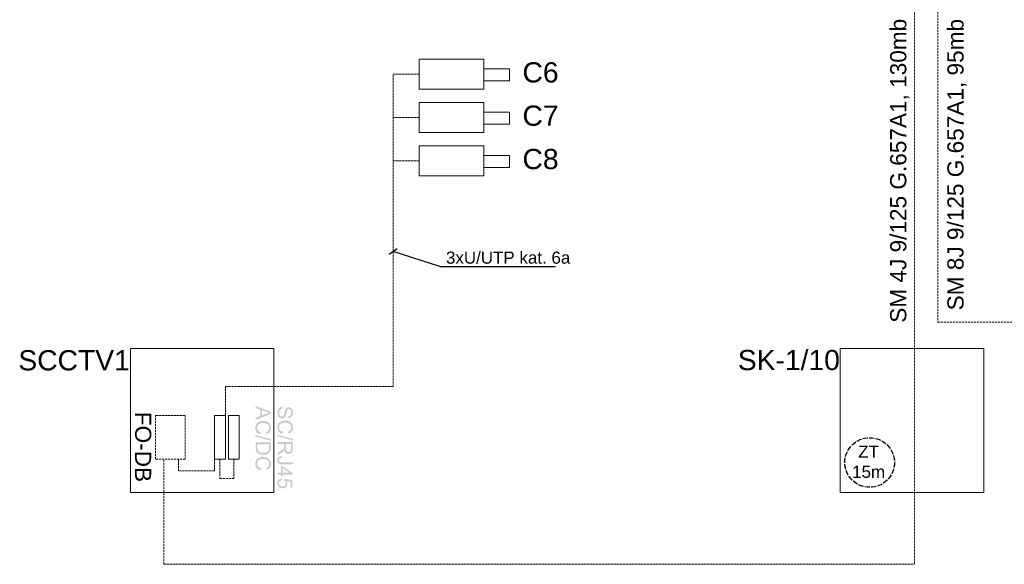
# Model space of a CAD drawing. Header units: millimetres. Extents: x -91 to 1961, y -1152 to 358.
# Tile 249 of 256: x 1578 to 1700, y -11 to 57. Entities that reach past the tile are written whole.
import ezdxf

# ---------------------------------------------------------------- set-up
doc = ezdxf.new("R2010")
doc.units = ezdxf.units.MM
doc.header["$MEASUREMENT"] = 0
doc.linetypes.add('PT LAP Jeżowe - Schematy Strukturalny CCTV (1)$0$PDF_IMPORT', pattern=[1, 0.8, -0.2])
doc.layers.get('0').update_dxf_attribs({"linetype": 'CONTINUOUS'})
doc.layers.add('PT LAP Jeżowe - Schematy Strukturalny CCTV (1)$0$PDF_Geomertry', color=7, linetype='CONTINUOUS')
doc.layers.add('PT LAP Jeżowe - Schematy Strukturalny CCTV (1)$0$PDF_Solid Fills', color=7, linetype='CONTINUOUS')
doc.styles.add('PT LAP Jeżowe - Schematy Strukturalny CCTV (1)$0$Standard', font='arial.ttf')

# ---------------------------------------------------------------- blocks, each defined once
blk = doc.blocks.new('PT LAP Jeżowe - Schematy Strukturalny CCTV (1)')
at = {"layer": 'PT LAP Jeżowe - Schematy Strukturalny CCTV (1)$0$PDF_Solid Fills', "transparency": 33554559}
h = blk.add_hatch(color=5, dxfattribs=at)
h.paths.add_polyline_path([(495.93, 57.91), (497.78, 57.2), (497.78, 56.94), (495.93, 56.18), (495.93, 56.46), (496.49, 56.67), (496.49, 57.45), (495.93, 57.65)])
edge = h.paths.add_edge_path(flags=0)
edge.add_line((496.69, 57.38), (496.69, 56.75))
edge.add_line((496.69, 56.75), (497.2, 56.94))
edge.add_spline(control_points=[(497.2, 56.94), (497.36, 57), (497.49, 57.04), (497.59, 57.07), (497.47, 57.1), (497.35, 57.13), (497.23, 57.17)], knot_values=[0, 0, 0, 0, 1, 1, 1, 2, 2, 2, 2], weights=[1, 1, 1, 1, 1, 1, 1], degree=3, periodic=0)
edge.add_line((497.23, 57.17), (496.69, 57.38))
h = blk.add_hatch(color=14, dxfattribs=at)
edge = h.paths.add_edge_path(flags=0)
edge.add_line((499.26, 57.83), (499.28, 57.6))
edge.add_spline(control_points=[(499.28, 57.6), (499.19, 57.59), (499.11, 57.57), (499.05, 57.52), (498.99, 57.49), (498.94, 57.42), (498.9, 57.34), (498.87, 57.26), (498.85, 57.16), (498.85, 57.06), (498.85, 56.96), (498.86, 56.88), (498.89, 56.81), (498.92, 56.74), (498.95, 56.68), (499, 56.65), (499.05, 56.61), (499.1, 56.6), (499.16, 56.6), (499.22, 56.6), (499.27, 56.61), (499.31, 56.65), (499.35, 56.68), (499.39, 56.74), (499.42, 56.81), (499.44, 56.86), (499.47, 56.97), (499.51, 57.14), (499.55, 57.31), (499.59, 57.43), (499.62, 57.5), (499.67, 57.59), (499.73, 57.65), (499.8, 57.7), (499.86, 57.74), (499.94, 57.76), (500.02, 57.76), (500.12, 57.76), (500.2, 57.73), (500.28, 57.68), (500.37, 57.63), (500.43, 57.55), (500.47, 57.45), (500.51, 57.35), (500.53, 57.24), (500.53, 57.11), (500.53, 56.97), (500.51, 56.85), (500.47, 56.75), (500.42, 56.64), (500.36, 56.56), (500.27, 56.51), (500.19, 56.45), (500.09, 56.42), (499.98, 56.42)], knot_values=[0, 0, 0, 0, 1, 1, 1, 2, 2, 2, 3, 3, 3, 4, 4, 4, 5, 5, 5, 6, 6, 6, 7, 7, 7, 8, 8, 8, 9, 9, 9, 10, 10, 10, 11, 11, 11, 12, 12, 12, 13, 13, 13, 14, 14, 14, 15, 15, 15, 16, 16, 16, 17, 17, 17, 18, 18, 18, 18], weights=[1, 1, 1, 1, 1, 1, 1, 1, 1, 1, 1, 1, 1, 1, 1, 1, 1, 1, 1, 1, 1, 1, 1, 1, 1, 1, 1, 1, 1, 1, 1, 1, 1, 1, 1, 1, 1, 1, 1, 1, 1, 1, 1, 1, 1, 1, 1, 1, 1, 1, 1, 1, 1, 1, 1], degree=3, periodic=0)
edge.add_line((499.98, 56.42), (499.97, 56.65))
edge.add_spline(control_points=[(499.97, 56.65), (500.08, 56.66), (500.17, 56.71), (500.23, 56.78), (500.29, 56.85), (500.32, 56.96), (500.32, 57.1), (500.32, 57.25), (500.29, 57.36), (500.24, 57.42), (500.19, 57.49), (500.12, 57.53), (500.04, 57.53), (499.98, 57.53), (499.92, 57.5), (499.88, 57.45), (499.84, 57.41), (499.8, 57.28), (499.75, 57.09), (499.71, 56.89), (499.67, 56.75), (499.63, 56.68), (499.58, 56.57), (499.52, 56.49), (499.45, 56.44), (499.37, 56.39), (499.28, 56.36), (499.18, 56.36), (499.09, 56.36), (499, 56.39), (498.91, 56.45), (498.82, 56.5), (498.75, 56.58), (498.71, 56.69), (498.66, 56.79), (498.64, 56.91), (498.64, 57.04), (498.64, 57.21), (498.66, 57.35), (498.71, 57.46), (498.76, 57.58), (498.83, 57.67), (498.93, 57.73), (499.03, 57.79), (499.14, 57.83), (499.26, 57.83)], knot_values=[0, 0, 0, 0, 1, 1, 1, 2, 2, 2, 3, 3, 3, 4, 4, 4, 5, 5, 5, 6, 6, 6, 7, 7, 7, 8, 8, 8, 9, 9, 9, 10, 10, 10, 11, 11, 11, 12, 12, 12, 13, 13, 13, 14, 14, 14, 15, 15, 15, 15], weights=[1, 1, 1, 1, 1, 1, 1, 1, 1, 1, 1, 1, 1, 1, 1, 1, 1, 1, 1, 1, 1, 1, 1, 1, 1, 1, 1, 1, 1, 1, 1, 1, 1, 1, 1, 1, 1, 1, 1, 1, 1, 1, 1, 1, 1, 1], degree=3, periodic=0)
h = blk.add_hatch(color=5, dxfattribs=at)
edge = h.paths.add_edge_path(flags=0)
edge.add_line((496.57, 54.67), (496.51, 54.42))
edge.add_spline(control_points=[(496.51, 54.42), (496.31, 54.47), (496.15, 54.56), (496.04, 54.7), (495.94, 54.83), (495.89, 54.99), (495.89, 55.19), (495.89, 55.39), (495.93, 55.55), (496.01, 55.67), (496.09, 55.8), (496.21, 55.89), (496.37, 55.96), (496.52, 56.02), (496.69, 56.05), (496.87, 56.05), (497.06, 56.05), (497.23, 56.02), (497.38, 55.94), (497.52, 55.87), (497.63, 55.77), (497.71, 55.63), (497.78, 55.5), (497.82, 55.35), (497.82, 55.18), (497.82, 55), (497.77, 54.84), (497.68, 54.72), (497.58, 54.59), (497.45, 54.5), (497.27, 54.45)], knot_values=[0, 0, 0, 0, 1, 1, 1, 2, 2, 2, 3, 3, 3, 4, 4, 4, 5, 5, 5, 6, 6, 6, 7, 7, 7, 8, 8, 8, 9, 9, 9, 10, 10, 10, 10], weights=[1, 1, 1, 1, 1, 1, 1, 1, 1, 1, 1, 1, 1, 1, 1, 1, 1, 1, 1, 1, 1, 1, 1, 1, 1, 1, 1, 1, 1, 1, 1], degree=3, periodic=0)
edge.add_line((497.27, 54.45), (497.22, 54.69))
edge.add_spline(control_points=[(497.22, 54.69), (497.35, 54.74), (497.45, 54.8), (497.52, 54.88), (497.58, 54.96), (497.61, 55.06), (497.61, 55.19), (497.61, 55.33), (497.58, 55.45), (497.51, 55.54), (497.44, 55.64), (497.35, 55.71), (497.23, 55.74), (497.11, 55.78), (496.99, 55.8), (496.87, 55.8), (496.71, 55.8), (496.57, 55.78), (496.45, 55.73), (496.33, 55.69), (496.24, 55.62), (496.19, 55.52), (496.13, 55.42), (496.1, 55.32), (496.1, 55.21), (496.1, 55.07), (496.14, 54.95), (496.22, 54.86), (496.3, 54.76), (496.41, 54.7), (496.57, 54.67)], knot_values=[0, 0, 0, 0, 1, 1, 1, 2, 2, 2, 3, 3, 3, 4, 4, 4, 5, 5, 5, 6, 6, 6, 7, 7, 7, 8, 8, 8, 9, 9, 9, 10, 10, 10, 10], weights=[1, 1, 1, 1, 1, 1, 1, 1, 1, 1, 1, 1, 1, 1, 1, 1, 1, 1, 1, 1, 1, 1, 1, 1, 1, 1, 1, 1, 1, 1, 1], degree=3, periodic=0)
h = blk.add_hatch(color=14, dxfattribs=at)
edge = h.paths.add_edge_path(flags=0)
edge.add_line((499.28, 54.71), (499.22, 54.46))
edge.add_spline(control_points=[(499.22, 54.46), (499.02, 54.51), (498.86, 54.61), (498.75, 54.74), (498.65, 54.87), (498.59, 55.04), (498.59, 55.23), (498.59, 55.43), (498.64, 55.59), (498.72, 55.71), (498.8, 55.84), (498.92, 55.93), (499.08, 56), (499.23, 56.06), (499.4, 56.1), (499.58, 56.1), (499.77, 56.1), (499.94, 56.06), (500.09, 55.99), (500.23, 55.91), (500.34, 55.81), (500.42, 55.67), (500.49, 55.54), (500.53, 55.39), (500.53, 55.22), (500.53, 55.04), (500.48, 54.88), (500.39, 54.76), (500.29, 54.63), (500.16, 54.54), (499.98, 54.49)], knot_values=[0, 0, 0, 0, 1, 1, 1, 2, 2, 2, 3, 3, 3, 4, 4, 4, 5, 5, 5, 6, 6, 6, 7, 7, 7, 8, 8, 8, 9, 9, 9, 10, 10, 10, 10], weights=[1, 1, 1, 1, 1, 1, 1, 1, 1, 1, 1, 1, 1, 1, 1, 1, 1, 1, 1, 1, 1, 1, 1, 1, 1, 1, 1, 1, 1, 1, 1], degree=3, periodic=0)
edge.add_line((499.98, 54.49), (499.93, 54.74))
edge.add_spline(control_points=[(499.93, 54.74), (500.06, 54.78), (500.16, 54.84), (500.23, 54.92), (500.29, 55), (500.32, 55.11), (500.32, 55.23), (500.32, 55.37), (500.29, 55.49), (500.22, 55.59), (500.15, 55.68), (500.05, 55.75), (499.94, 55.79), (499.82, 55.83), (499.7, 55.85), (499.58, 55.85), (499.42, 55.85), (499.28, 55.82), (499.16, 55.78), (499.04, 55.73), (498.95, 55.66), (498.89, 55.56), (498.84, 55.47), (498.81, 55.36), (498.81, 55.25), (498.81, 55.11), (498.85, 55), (498.93, 54.9), (499.01, 54.81), (499.12, 54.74), (499.28, 54.71)], knot_values=[0, 0, 0, 0, 1, 1, 1, 2, 2, 2, 3, 3, 3, 4, 4, 4, 5, 5, 5, 6, 6, 6, 7, 7, 7, 8, 8, 8, 9, 9, 9, 10, 10, 10, 10], weights=[1, 1, 1, 1, 1, 1, 1, 1, 1, 1, 1, 1, 1, 1, 1, 1, 1, 1, 1, 1, 1, 1, 1, 1, 1, 1, 1, 1, 1, 1, 1], degree=3, periodic=0)
h = blk.add_hatch(color=5, dxfattribs=at)
edge = h.paths.add_edge_path(flags=0)
edge.add_line((495.93, 53.4), (497.78, 53.4))
edge.add_line((497.78, 53.4), (497.78, 52.77))
edge.add_spline(control_points=[(497.78, 52.77), (497.78, 52.62), (497.77, 52.51), (497.76, 52.44), (497.73, 52.33), (497.69, 52.24), (497.62, 52.17), (497.54, 52.07), (497.43, 52), (497.31, 51.95), (497.18, 51.9), (497.03, 51.87), (496.86, 51.87), (496.72, 51.87), (496.6, 51.89), (496.49, 51.92), (496.38, 51.96), (496.29, 52), (496.22, 52.05), (496.15, 52.1), (496.09, 52.16), (496.05, 52.22), (496.01, 52.28), (495.98, 52.35), (495.96, 52.44), (495.94, 52.52), (495.93, 52.62), (495.93, 52.74)], knot_values=[0, 0, 0, 0, 1, 1, 1, 2, 2, 2, 3, 3, 3, 4, 4, 4, 5, 5, 5, 6, 6, 6, 7, 7, 7, 8, 8, 8, 9, 9, 9, 9], weights=[1, 1, 1, 1, 1, 1, 1, 1, 1, 1, 1, 1, 1, 1, 1, 1, 1, 1, 1, 1, 1, 1, 1, 1, 1, 1, 1, 1], degree=3, periodic=0)
edge.add_line((495.93, 52.74), (495.93, 53.4))
edge = h.paths.add_edge_path(flags=0)
edge.add_line((496.14, 53.16), (496.14, 52.76))
edge.add_spline(control_points=[(496.14, 52.76), (496.14, 52.64), (496.15, 52.55), (496.17, 52.48), (496.19, 52.41), (496.23, 52.35), (496.27, 52.31), (496.33, 52.25), (496.41, 52.21), (496.51, 52.17), (496.61, 52.14), (496.73, 52.13), (496.87, 52.13), (497.06, 52.13), (497.21, 52.16), (497.32, 52.22), (497.42, 52.28), (497.5, 52.36), (497.53, 52.45), (497.56, 52.52), (497.57, 52.62), (497.57, 52.77)], knot_values=[0, 0, 0, 0, 1, 1, 1, 2, 2, 2, 3, 3, 3, 4, 4, 4, 5, 5, 5, 6, 6, 6, 7, 7, 7, 7], weights=[1, 1, 1, 1, 1, 1, 1, 1, 1, 1, 1, 1, 1, 1, 1, 1, 1, 1, 1, 1, 1, 1], degree=3, periodic=0)
edge.add_line((497.57, 52.77), (497.57, 53.16))
edge.add_line((497.57, 53.16), (496.14, 53.16))
h = blk.add_hatch(color=14, dxfattribs=at)
edge = h.paths.add_edge_path(flags=0)
edge.add_line((498.64, 53.44), (500.49, 53.44))
edge.add_line((500.49, 53.44), (500.49, 52.62))
edge.add_spline(control_points=[(500.49, 52.62), (500.49, 52.46), (500.47, 52.33), (500.44, 52.25), (500.41, 52.16), (500.35, 52.09), (500.27, 52.04), (500.18, 51.99), (500.09, 51.96), (499.99, 51.96), (499.86, 51.96), (499.75, 52.01), (499.66, 52.09), (499.57, 52.17), (499.52, 52.31), (499.49, 52.48), (499.46, 52.42), (499.43, 52.37), (499.4, 52.34), (499.33, 52.26), (499.25, 52.2), (499.15, 52.13)], knot_values=[0, 0, 0, 0, 1, 1, 1, 2, 2, 2, 3, 3, 3, 4, 4, 4, 5, 5, 5, 6, 6, 6, 7, 7, 7, 7], weights=[1, 1, 1, 1, 1, 1, 1, 1, 1, 1, 1, 1, 1, 1, 1, 1, 1, 1, 1, 1, 1, 1], degree=3, periodic=0)
edge.add_line((499.15, 52.13), (498.64, 51.81))
edge.add_line((498.64, 51.81), (498.64, 52.12))
edge.add_line((498.64, 52.12), (499.03, 52.36))
edge.add_spline(control_points=[(499.03, 52.36), (499.14, 52.44), (499.23, 52.49), (499.29, 52.54), (499.35, 52.59), (499.39, 52.63), (499.41, 52.66), (499.44, 52.7), (499.45, 52.74), (499.46, 52.78), (499.47, 52.8), (499.47, 52.85), (499.47, 52.91)], knot_values=[0, 0, 0, 0, 1, 1, 1, 2, 2, 2, 3, 3, 3, 4, 4, 4, 4], weights=[1, 1, 1, 1, 1, 1, 1, 1, 1, 1, 1, 1, 1], degree=3, periodic=0)
edge.add_line((499.47, 52.91), (499.47, 53.2))
edge.add_line((499.47, 53.2), (498.64, 53.2))
edge.add_line((498.64, 53.2), (498.64, 53.44))
edge = h.paths.add_edge_path(flags=0)
edge.add_line((499.68, 53.2), (499.68, 52.67))
edge.add_spline(control_points=[(499.68, 52.67), (499.68, 52.56), (499.69, 52.47), (499.72, 52.41), (499.74, 52.35), (499.78, 52.3), (499.83, 52.26), (499.88, 52.23), (499.93, 52.22), (499.99, 52.22), (500.07, 52.22), (500.14, 52.25), (500.2, 52.31), (500.25, 52.37), (500.28, 52.47), (500.28, 52.61)], knot_values=[0, 0, 0, 0, 1, 1, 1, 2, 2, 2, 3, 3, 3, 4, 4, 4, 5, 5, 5, 5], weights=[1, 1, 1, 1, 1, 1, 1, 1, 1, 1, 1, 1, 1, 1, 1, 1], degree=3, periodic=0)
edge.add_line((500.28, 52.61), (500.28, 53.2))
edge.add_line((500.28, 53.2), (499.68, 53.2))
h = blk.add_hatch(color=5, dxfattribs=at)
edge = h.paths.add_edge_path(flags=0)
edge.add_line((496.57, 50.22), (496.51, 49.97))
edge.add_spline(control_points=[(496.51, 49.97), (496.31, 50.03), (496.15, 50.12), (496.04, 50.25), (495.94, 50.38), (495.89, 50.55), (495.89, 50.74), (495.89, 50.94), (495.93, 51.1), (496.01, 51.23), (496.09, 51.35), (496.21, 51.45), (496.37, 51.51), (496.52, 51.58), (496.69, 51.61), (496.87, 51.61), (497.06, 51.61), (497.23, 51.57), (497.38, 51.5), (497.52, 51.42), (497.63, 51.32), (497.71, 51.18), (497.78, 51.05), (497.82, 50.9), (497.82, 50.74), (497.82, 50.55), (497.77, 50.4), (497.68, 50.27), (497.58, 50.14), (497.45, 50.06), (497.27, 50.01)], knot_values=[0, 0, 0, 0, 1, 1, 1, 2, 2, 2, 3, 3, 3, 4, 4, 4, 5, 5, 5, 6, 6, 6, 7, 7, 7, 8, 8, 8, 9, 9, 9, 10, 10, 10, 10], weights=[1, 1, 1, 1, 1, 1, 1, 1, 1, 1, 1, 1, 1, 1, 1, 1, 1, 1, 1, 1, 1, 1, 1, 1, 1, 1, 1, 1, 1, 1, 1], degree=3, periodic=0)
edge.add_line((497.27, 50.01), (497.22, 50.25))
edge.add_spline(control_points=[(497.22, 50.25), (497.35, 50.29), (497.45, 50.35), (497.52, 50.43), (497.58, 50.51), (497.61, 50.62), (497.61, 50.74), (497.61, 50.88), (497.58, 51), (497.51, 51.1), (497.44, 51.19), (497.35, 51.26), (497.23, 51.3), (497.11, 51.34), (496.99, 51.36), (496.87, 51.36), (496.71, 51.36), (496.57, 51.33), (496.45, 51.29), (496.33, 51.24), (496.24, 51.17), (496.19, 51.07), (496.13, 50.98), (496.1, 50.87), (496.1, 50.76), (496.1, 50.62), (496.14, 50.51), (496.22, 50.41), (496.3, 50.32), (496.41, 50.25), (496.57, 50.22)], knot_values=[0, 0, 0, 0, 1, 1, 1, 2, 2, 2, 3, 3, 3, 4, 4, 4, 5, 5, 5, 6, 6, 6, 7, 7, 7, 8, 8, 8, 9, 9, 9, 10, 10, 10, 10], weights=[1, 1, 1, 1, 1, 1, 1, 1, 1, 1, 1, 1, 1, 1, 1, 1, 1, 1, 1, 1, 1, 1, 1, 1, 1, 1, 1, 1, 1, 1, 1], degree=3, periodic=0)
h = blk.add_hatch(color=14, dxfattribs=at)
edge = h.paths.add_edge_path(flags=0)
edge.add_line((499.17, 51.7), (499.2, 51.48))
edge.add_spline(control_points=[(499.2, 51.48), (499.05, 51.48), (498.95, 51.45), (498.89, 51.4), (498.83, 51.36), (498.81, 51.29), (498.81, 51.21), (498.81, 51.15), (498.82, 51.1), (498.85, 51.05), (498.88, 51.01), (498.92, 50.98), (498.97, 50.96), (499.01, 50.94), (499.09, 50.93), (499.2, 50.93)], knot_values=[0, 0, 0, 0, 1, 1, 1, 2, 2, 2, 3, 3, 3, 4, 4, 4, 5, 5, 5, 5], weights=[1, 1, 1, 1, 1, 1, 1, 1, 1, 1, 1, 1, 1, 1, 1, 1], degree=3, periodic=0)
edge.add_line((499.2, 50.93), (500.49, 50.93))
edge.add_line((500.49, 50.93), (500.49, 50.69))
edge.add_line((500.49, 50.69), (499.22, 50.69))
edge.add_spline(control_points=[(499.22, 50.69), (499.06, 50.69), (498.94, 50.71), (498.86, 50.74), (498.77, 50.78), (498.71, 50.84), (498.66, 50.92), (498.62, 51), (498.59, 51.1), (498.59, 51.21), (498.59, 51.37), (498.64, 51.49), (498.74, 51.58), (498.84, 51.67), (498.98, 51.71), (499.17, 51.7)], knot_values=[0, 0, 0, 0, 1, 1, 1, 2, 2, 2, 3, 3, 3, 4, 4, 4, 5, 5, 5, 5], weights=[1, 1, 1, 1, 1, 1, 1, 1, 1, 1, 1, 1, 1, 1, 1, 1], degree=3, periodic=0)
h = blk.add_hatch(color=14, dxfattribs=at)
h.paths.add_polyline_path([(498.64, 49.65), (499.07, 49.65), (499.07, 50.46), (499.28, 50.46), (500.49, 49.61), (500.49, 49.43), (499.28, 49.43), (499.28, 49.18), (499.07, 49.18), (499.07, 49.43), (498.64, 49.43)])
h.paths.add_polyline_path([(499.28, 49.65), (500.12, 49.65), (499.28, 50.23)])
h = blk.add_hatch(color=14, dxfattribs=at)
edge = h.paths.add_edge_path(flags=0)
edge.add_line((499.12, 48.95), (499.14, 48.71))
edge.add_spline(control_points=[(499.14, 48.71), (499.02, 48.69), (498.93, 48.65), (498.87, 48.58), (498.82, 48.52), (498.79, 48.44), (498.79, 48.35), (498.79, 48.24), (498.83, 48.15), (498.91, 48.07), (498.99, 48), (499.1, 47.96), (499.24, 47.96), (499.37, 47.96), (499.47, 48), (499.54, 48.07), (499.62, 48.14), (499.65, 48.24), (499.65, 48.36), (499.65, 48.43), (499.64, 48.49), (499.61, 48.55), (499.57, 48.61), (499.53, 48.66), (499.48, 48.69)], knot_values=[0, 0, 0, 0, 1, 1, 1, 2, 2, 2, 3, 3, 3, 4, 4, 4, 5, 5, 5, 6, 6, 6, 7, 7, 7, 8, 8, 8, 8], weights=[1, 1, 1, 1, 1, 1, 1, 1, 1, 1, 1, 1, 1, 1, 1, 1, 1, 1, 1, 1, 1, 1, 1, 1, 1], degree=3, periodic=0)
edge.add_line((499.48, 48.69), (499.51, 48.91))
edge.add_line((499.51, 48.91), (500.45, 48.73))
edge.add_line((500.45, 48.73), (500.45, 47.81))
edge.add_line((500.45, 47.81), (500.24, 47.81))
edge.add_line((500.24, 47.81), (500.24, 48.54))
edge.add_line((500.24, 48.54), (499.75, 48.64))
edge.add_spline(control_points=[(499.75, 48.64), (499.81, 48.53), (499.85, 48.42), (499.85, 48.3), (499.85, 48.13), (499.79, 48), (499.68, 47.89), (499.57, 47.78), (499.43, 47.72), (499.25, 47.72), (499.08, 47.72), (498.94, 47.77), (498.82, 47.87), (498.67, 47.98), (498.59, 48.15), (498.59, 48.35), (498.59, 48.52), (498.64, 48.66), (498.74, 48.76), (498.83, 48.87), (498.96, 48.93), (499.12, 48.95)], knot_values=[0, 0, 0, 0, 1, 1, 1, 2, 2, 2, 3, 3, 3, 4, 4, 4, 5, 5, 5, 6, 6, 6, 7, 7, 7, 7], weights=[1, 1, 1, 1, 1, 1, 1, 1, 1, 1, 1, 1, 1, 1, 1, 1, 1, 1, 1, 1, 1, 1], degree=3, periodic=0)
blk.add_line((512.42, 76.66), (513.44, 77.39))
at = {"color": 0}
for p, q in [((518.84, 75.11), (512.93, 77.02)), ((533, 75.11), (518.84, 75.11))]:
    blk.add_line(p, q, dxfattribs=at)
at = {"color": 1, "linetype": 'PT LAP Jeżowe - Schematy Strukturalny CCTV (1)$0$PDF_IMPORT', "ltscale": 0.8}
blk.add_circle((571.85, 50.92), 3.07, dxfattribs=at)
at = {"layer": 'PT LAP Jeżowe - Schematy Strukturalny CCTV (1)$0$PDF_Geomertry', "color": 30, "linetype": 'PT LAP Jeżowe - Schematy Strukturalny CCTV (1)$0$PDF_IMPORT', "lineweight": 5, "ltscale": 0.338653}
for p, q in [((577.4, 113.24), (577.4, 38.33)), ((580.27, 109.62), (580.27, 68.28)), ((484.58, 38.33), (484.58, 51.32)), ((484.58, 38.33), (577.4, 38.33))]:
    blk.add_line(p, q, dxfattribs=at)
at = {"layer": 'PT LAP Jeżowe - Schematy Strukturalny CCTV (1)$0$PDF_Geomertry', "color": 3, "linetype": 'PT LAP Jeżowe - Schematy Strukturalny CCTV (1)$0$PDF_IMPORT', "lineweight": 5, "ltscale": 0.339084}
for p, q in [((512.93, 60.3), (512.93, 98.94)), ((512.93, 98.94), (516.16, 98.94)), ((512.93, 93.58), (516.16, 93.58)), ((512.93, 88.22), (516.16, 88.22)), ((492.19, 60.3), (512.93, 60.3))]:
    blk.add_line(p, q, dxfattribs=at)
at = {"layer": 'PT LAP Jeżowe - Schematy Strukturalny CCTV (1)$0$PDF_Geomertry', "color": 14, "linetype": 'PT LAP Jeżowe - Schematy Strukturalny CCTV (1)$0$PDF_IMPORT', "lineweight": 5, "ltscale": 0.338696}
for p, q in [((486.38, 49.9), (486.38, 51.32)), ((490.84, 51.32), (490.84, 49.9)), ((490.84, 49.9), (486.38, 49.9))]:
    blk.add_line(p, q, dxfattribs=at)
at = {"layer": 'PT LAP Jeżowe - Schematy Strukturalny CCTV (1)$0$PDF_Geomertry', "color": 5, "linetype": 'PT LAP Jeżowe - Schematy Strukturalny CCTV (1)$0$PDF_IMPORT', "lineweight": 5, "ltscale": 0.338653}
for p, q in [((493.23, 51.32), (493.23, 48.95)), ((493.23, 48.95), (491.68, 48.95))]:
    blk.add_line(p, q, dxfattribs=at)
at = {"layer": 'PT LAP Jeżowe - Schematy Strukturalny CCTV (1)$0$PDF_Geomertry', "lineweight": 20}
for points in [[(516.16, 100.79), (524.12, 100.79), (524.12, 97.1), (516.16, 97.1), (516.16, 100.79)], [(524.12, 99.6), (527.3, 99.6), (527.3, 98.12), (524.12, 98.12), (524.12, 99.6)], [(516.16, 95.42), (524.12, 95.42), (524.12, 91.74), (516.16, 91.74), (516.16, 95.42)], [(524.12, 94.24), (527.3, 94.24), (527.3, 92.76), (524.12, 92.76), (524.12, 94.24)], [(516.16, 90.06), (524.12, 90.06), (524.12, 86.38), (516.16, 86.38), (516.16, 90.06)], [(524.12, 88.88), (527.3, 88.88), (527.3, 87.4), (524.12, 87.4), (524.12, 88.88)], [(498.17, 65), (498.17, 47.22), (480.43, 47.22), (480.43, 65), (498.17, 65)], [(585.96, 65), (585.96, 47.22), (568.22, 47.22), (568.22, 65), (585.96, 65)]]:
    blk.add_lwpolyline(points, dxfattribs=at)
at = {"layer": 'PT LAP Jeżowe - Schematy Strukturalny CCTV (1)$0$PDF_Geomertry', "color": 30, "linetype": 'PT LAP Jeżowe - Schematy Strukturalny CCTV (1)$0$PDF_IMPORT', "lineweight": 5, "ltscale": 0.338653}
for points in [[(580.27, 68.28), (591.03, 68.28), (591.03, 56.11)], [(483.55, 51.32), (483.55, 56.74), (487.22, 56.74), (487.22, 51.32), (483.55, 51.32), (483.55, 51.32)]]:
    blk.add_lwpolyline(points, dxfattribs=at)
at = {"layer": 'PT LAP Jeżowe - Schematy Strukturalny CCTV (1)$0$PDF_Geomertry', "color": 3, "linetype": 'PT LAP Jeżowe - Schematy Strukturalny CCTV (1)$0$PDF_IMPORT', "lineweight": 5, "ltscale": 0.339084}
blk.add_lwpolyline([(492.19, 56.74), (492.19, 60.3)], dxfattribs=at)
at = {"layer": 'PT LAP Jeżowe - Schematy Strukturalny CCTV (1)$0$PDF_Geomertry', "color": 14, "lineweight": 5}
blk.add_lwpolyline([(490.84, 51.32), (490.84, 56.74), (492.19, 56.74), (492.19, 51.32), (490.84, 51.32), (490.84, 51.32)], dxfattribs=at)
at = {"layer": 'PT LAP Jeżowe - Schematy Strukturalny CCTV (1)$0$PDF_Geomertry', "color": 5, "lineweight": 5, "ltscale": 0.338653}
blk.add_lwpolyline([(493.88, 51.32), (493.88, 51.32), (492.57, 51.32), (492.57, 56.74), (493.88, 56.74), (493.88, 51.32)], dxfattribs=at)
at = {"layer": 'PT LAP Jeżowe - Schematy Strukturalny CCTV (1)$0$PDF_Geomertry', "color": 5, "linetype": 'PT LAP Jeżowe - Schematy Strukturalny CCTV (1)$0$PDF_IMPORT', "lineweight": 5, "ltscale": 0.338653}
blk.add_lwpolyline([(491.51, 49.25), (491.51, 51.32)], dxfattribs=at)
at = {"layer": 'PT LAP Jeżowe - Schematy Strukturalny CCTV (1)$0$PDF_Geomertry', "color": 5, "lineweight": 5}
blk.add_lwpolyline([(491.51, 49.12), (491.51, 48.95), (491.68, 48.95)], dxfattribs=at)
at = {"layer": 'PT LAP Jeżowe - Schematy Strukturalny CCTV (1)$0$PDF_Solid Fills', "color": 5, "transparency": 33554559}
blk.add_solid([(495.89, 54.32), (497.82, 53.78), (495.89, 54.14), (497.82, 53.6)], dxfattribs=at)
at = {"layer": 'PT LAP Jeżowe - Schematy Strukturalny CCTV (1)$0$PDF_Solid Fills', "color": 14, "transparency": 33554559}
blk.add_solid([(498.59, 54.36), (500.53, 53.83), (498.59, 54.18), (500.53, 53.64)], dxfattribs=at)
at = {"char_height": 2, "style": 'PT LAP Jeżowe - Schematy Strukturalny CCTV (1)$0$Standard'}
for s, insert, width, attachment_point, rotation in [('{\\C40;SM 4J 9/125 G.657A1, 130mb}', (575.57, 86.99), 50.9042, 5, 90), ('{\\C40;SM 8J 9/125 G.657A1, 95mb}', (581.46, 69.73), 67.7586, 1, 90), ('{\\C40;FO-DB}', (483.01, 57.19), 13.0067, 1, 270)]:
    blk.add_mtext(s, dxfattribs=dict(at, insert=insert, width=width, attachment_point=attachment_point, rotation=rotation))
at = {"attachment_point": 1, "style": 'PT LAP Jeżowe - Schematy Strukturalny CCTV (1)$0$Standard'}
for s, insert, char_height, width in [('C6', (528.92, 100.41), 2.5, 9.6727), ('C7', (528.92, 95.05), 2.5, 9.6727), ('C8', (528.92, 89.69), 2.5, 9.6727), ('{\\C0;3xU/UTP kat. 6a}', (519.46, 77), 1.5, 37.2368), ('SCCTV1', (466.58, 64.81), 2.5, 9.6727), ('SK-1/10', (555.55, 64.84), 2.5, 9.6727)]:
    blk.add_mtext(s, dxfattribs=dict(at, insert=insert, char_height=char_height, width=width))
at = {"insert": (571.72, 51.01), "char_height": 1.5, "attachment_point": 5, "style": 'PT LAP Jeżowe - Schematy Strukturalny CCTV (1)$0$Standard'}
blk.add_mtext('{\\C1;ZT\\P15m}', dxfattribs=at)

msp = doc.modelspace()

# ---------------------------------------------------------------- block references
msp.add_blockref('PT LAP Jeżowe - Schematy Strukturalny CCTV (1)', (1111.63, -48.85))

doc.saveas('drawing.dxf')
